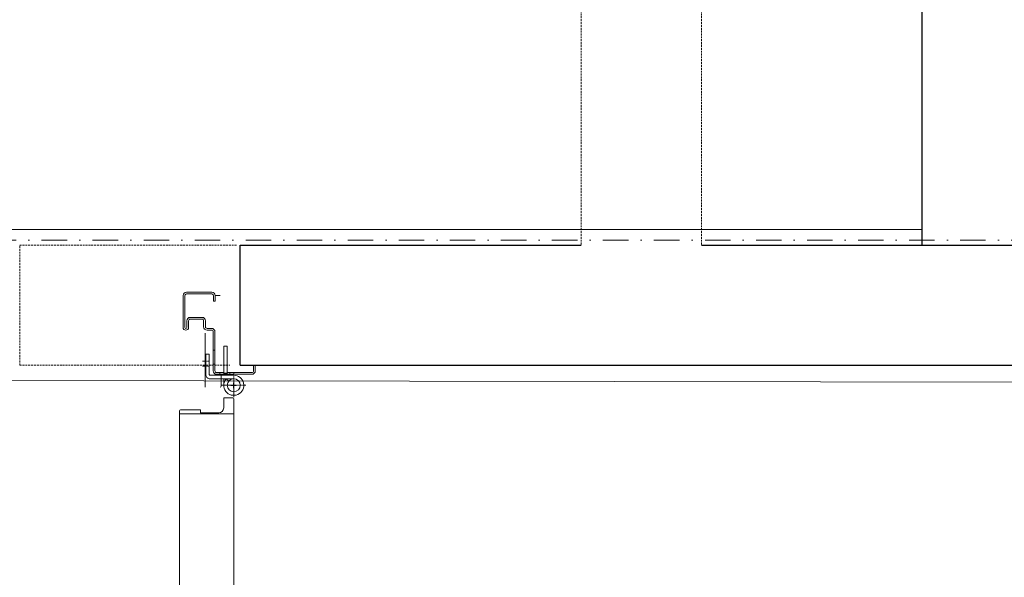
# Model space of a CAD drawing. Header units: millimetres. Extents: x -1893473 to 942156, y -568027 to 942944.
# Tile 232 of 256: x 158537 to 159519, y -465076 to -464519. Entities that reach past the tile are written whole.
import ezdxf
from ezdxf.enums import TextEntityAlignment as Align

# ---------------------------------------------------------------- set-up
doc = ezdxf.new("R2010")
doc.units = ezdxf.units.MM
doc.header["$LTSCALE"] = 0.2
for name, pattern in [('CENTER', [0.6, 0.375, -0.075, 0.075, -0.075]), ('DASHDOT', [25.4, 12.7, -6.35, 0, -6.35]), ('Hidden Line', [391.222223, 282.222223, -109]), ('HIDDEN2', [4.7625, 3.175, -1.5875])]:
    doc.linetypes.add(name, pattern=pattern)
doc.layers.get('0').update_dxf_attribs({"lineweight": 0})
for name, color, linetype, lineweight in [('!! 0_ Istn-sciany', 7, 'Continuous', 30), ('!! 0_Opis_pom', 9, 'Continuous', 13), ('!! 0_Osie', 1, 'DASHDOT', 13), ('!! 1_OPIS POM NOWE', 140, 'Continuous', 5), ('!! 2_Drzwi - nowe remont', 33, 'Continuous', 9), ('!! 2_proj ściany remont', 63, 'Continuous', 30), ('P-Opis nadproża', 150, 'Continuous', 9), ('P-Osie', 1, 'DASHDOT', 18)]:
    doc.layers.add(name, color=color, linetype=linetype, lineweight=lineweight)
doc.layers.add('!! 2_WYBURZENIA DO REMONTU', color=7, linetype='Continuous', lineweight=0, true_color=0x4d4d4d, plot=False)
doc.layers.add('Powierzchnia', color=140, linetype='Continuous', lineweight=5, plot=False)
doc.styles.add('ARIAL', font='tahoma.ttf')

# ---------------------------------------------------------------- blocks, each defined once
blk = doc.blocks.new('zaw-dr-90-p')
at = {"color": 2, "linetype": 'CENTER', "ltscale": 0.2}
for p, q in [((24.5, 24), (31, 24)), ((0, 12), (0, -12)), ((24.5, 19), (31, 19)), ((12, 0), (-12, 0))]:
    blk.add_line(p, q, dxfattribs=at)
at = {"ltscale": 0.2}
for p, q in [((10, 12), (6.5, 12)), ((10, 0), (10, 6.5))]:
    blk.add_line(p, q, dxfattribs=at)
blk.add_lwpolyline([(0, 6.5), (23.5, 6.5, 0.414214), (28, 11), (28, 31), (24.5, 31), (24.5, 11, -0.414214), (23.5, 10), (0, 10, 4.561698), (7.6, 6.5), (4.94, 4.22)], format="xyb", dxfattribs=at)
blk.add_lwpolyline([(10, 10), (10, 39), (6.5, 39), (6.5, 10)], dxfattribs=at)
blk.add_lwpolyline([(-0.25, -0.25), (-2.5, -0.25), (-2.5, 0.25), (-0.25, 0.25), (-0.25, 2.5), (0.25, 2.5), (0.25, 0.25), (2.75, 0.25), (2.75, -0.25), (0.25, -0.25), (0.25, -2.75), (-0.25, -2.75)], close=True)
blk.add_circle((0, 0), 6.5, dxfattribs=at)
blk = doc.blocks.new('drzwi 90- sc 12')
for p, q in [((-13614.925, 20411.357), (-13614.918, 20313.772)), ((-13620.325, 20410.157), (-13620.318, 20313.772)), ((-13620.323, 20313.472), (-13620.323, 20317.97)), ((-13614.923, 20312.272), (-13614.923, 20317.97)), ((-13614.923, 20313.772), (-13620.323, 20313.772)), ((-13618.22, 20313.372), (-13620.223, 20313.372)), ((-13618.22, 20313.672), (-13618.22, 20313.372)), ((-13618.22, 20313.672), (-13616.42, 20313.672)), ((-13615.92, 20313.172), (-13615.92, 20312.172)), ((-13615.92, 20312.172), (-13615.023, 20312.172)), ((-13617.77, 20311.119), (-13617.77, 20305.719)), ((-13617.77, 20311.119), (-13617.77, 20305.719)), ((-13616.17, 20309.922), (-13616.17, 20311.019)), ((-13616.17, 20309.922), (-13617.37, 20309.922)), ((-13616.77, 20301.962), (-13616.27, 20301.962))]:
    blk.add_line(p, q)
at = {"ltscale": 0.2}
blk.add_lwpolyline([(-13615.92, 20309.642), (-13616.63, 20309.642, 0.414214), (-13616.79, 20309.482), (-13616.79, 20305.582, -0.414214), (-13617.13, 20305.242), (-13617.58, 20305.242, 0.414214), (-13617.74, 20305.082), (-13617.74, 20304.482, -0.414214), (-13618.08, 20304.142), (-13619.26, 20304.142, -0.414214), (-13619.6, 20304.482), (-13619.6, 20305.147, 1), (-13619.79, 20305.147), (-13619.79, 20301.962, 0.414214), (-13619.63, 20301.802), (-13617.11, 20301.802, 0.414214), (-13616.95, 20301.962), (-13616.95, 20302.522), (-13616.77, 20302.522), (-13616.77, 20301.962, -0.414214), (-13617.11, 20301.622), (-13619.63, 20301.622, -0.414214), (-13619.97, 20301.962), (-13619.97, 20305.147, -1), (-13619.42, 20305.147), (-13619.42, 20304.482, 0.414214), (-13619.26, 20304.322), (-13618.08, 20304.322, 0.414214), (-13617.92, 20304.482), (-13617.92, 20305.082, -0.414214), (-13617.58, 20305.422), (-13617.13, 20305.422, 0.414214), (-13616.97, 20305.582), (-13616.97, 20309.482, -0.414214), (-13616.63, 20309.822), (-13613.11, 20309.822, -0.414214), (-13612.77, 20309.482), (-13612.77, 20308.922), (-13612.95, 20308.922), (-13612.95, 20309.482, 0.414214), (-13613.11, 20309.642), (-13615.57, 20309.642)], format="xyb", dxfattribs=at)
blk.add_lwpolyline([(-13615.57, 20309.642), (-13615.32, 20309.642), (-13615.32, 20309.822), (-13616.32, 20309.822), (-13616.32, 20309.642), (-13615.92, 20309.642)])
blk.add_lwpolyline([(-13616.79, 20308.822), (-13616.97, 20308.822), (-13616.97, 20307.422), (-13616.79, 20307.422)], close=True)
at = {"lineweight": 30}
for points in [[(-13614.27, 20308.924), (-13609.27, 20308.924)], [(-13614.27, 20308.924), (-13614.27, 20296.924)]]:
    blk.add_lwpolyline(points, dxfattribs=at)
at = {"linetype": 'Hidden Line', "lineweight": 9, "ltscale": 0.05}
blk.add_arc((-13615.496, 20305.137), 99.116, 94.80054, 177.69442, dxfattribs=at)
for centre, radius, start, end in [((-13620.223, 20313.472), 0.1, 180, 270), ((-13616.42, 20313.172), 0.5, 0, 90), ((-13615.023, 20312.272), 0.1, 270, 0), ((-13616.27, 20311.019), 0.1, 0, 90)]:
    blk.add_arc(centre, radius, start, end)
at = {"xscale": 0.09999999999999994, "yscale": 0.09999999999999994, "zscale": 0.09999999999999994, "rotation": 180.0000000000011}
blk.add_blockref('zaw-dr-90-p', (-13614.92, 20310.922), dxfattribs=at)
blk = doc.blocks.new('BLOK OSI')
at = {"layer": 'P-Osie'}
blk.add_lwpolyline([(48639.258, -194702.088), (55442.285, -194702.088)], dxfattribs=at)
blk = doc.blocks.new('A$C2EB40A8D')
at = {"layer": '!! 0_ Istn-sciany'}
for points in [[(-4911.12989, 29657.51397), (-4571.12989, 29657.51397)], [(-4911.12989, 29537.51397), (-4911.12989, 29657.51397)], [(-4451.12989, 29657.51397), (-3801.12989, 29657.51397)], [(-4911.12989, 29537.51397), (-3801.12989, 29537.51397)]]:
    blk.add_lwpolyline(points, dxfattribs=at)
at = {"layer": '!! 2_proj ściany remont'}
blk.add_lwpolyline([(-4231.12989, 29657.51397), (-4231.12989, 32537.51397)], dxfattribs=at)
at = {"layer": '!! 2_WYBURZENIA DO REMONTU', "linetype": 'HIDDEN2', "ltscale": 3}
for points in [[(-4571.12989, 32537.51397), (-4571.12989, 29657.51397)], [(-4451.12989, 32537.51397), (-4451.12989, 29657.51397)], [(-5131.12989, 29657.51397), (-4914.62267, 29657.51397)], [(-5131.12989, 29537.51397), (-5131.12989, 29657.51397)], [(-5131.12989, 29537.51397), (-4921.63456, 29537.51397)]]:
    blk.add_lwpolyline(points, dxfattribs=at)
at = {"layer": 'Powierzchnia'}
for points in [[(-6131.12989, 29672.91225), (-4231.12989, 29672.91225), (-4231.12989, 32552.91225), (-6481.12989, 32552.91225), (-6481.12989, 29842.91225), (-6131.12989, 29842.91225)], [(-14708.59354, 29537.51397), (9173.87011, 29499.21858), (9173.87011, 26755.02825), (-12888.59354, 26793.32364), (-12888.59354, 27837.51397), (-14708.59354, 27837.51397)]]:
    blk.add_lwpolyline(points, close=True, dxfattribs=at)
at = {"layer": '!! 0_Osie', "xscale": 10, "yscale": 10, "zscale": 10}
blk.add_blockref('BLOK OSI', (-516748.24414, 1976683.397), dxfattribs=at)
at = {"layer": '!! 2_Drzwi - nowe remont', "xscale": -10, "yscale": 10, "zscale": 10, "rotation": 180}
blk.add_blockref('drzwi 90- sc 12', (131231.56715, 232626.75737), dxfattribs=at)
at = {"layer": '!! 0_Opis_pom', "ltscale": 0.7, "style": 'ARIAL'}
for tag, p in [('B1,21', (-891.77727, 31796.97458)), ('A1,16', (-13651.31084, 31587.95236)), ('B1,19', (-5798.61305, 31587.22944)), ('B1/17', (-9701.43347, 31565.05244)), ('1,23', (10805.41388, 31565.05244)), ('1,22', (4526.58954, 31507.65132)), ('A1,1', (-16866.13618, 31459.3792)), ('B1,18', (-7791.62894, 31330.08444)), ('B1,20', (-2961.4347, 31167.05787)), ('A1,6', (-19287.17717, 30923.71998)), ('B1,1', (14135.63445, 30913.92963)), ('B1,3', (17346.74696, 30023.81022)), ('B1,4', (29817.71501, 29157.67457)), ('A1,5', (-23454.5385, 28820.77901)), ('A1,2', (-17502.57721, 28602.57524)), ('B1,2D', (2616.16402, 28559.52261)), ('A1,15', (-13651.31084, 28261.46046)), ('B1,4', (29883.58177, 28158.35876)), ('B1,2B', (18801.54781, 27650.12382)), ('B1,2A', (13086.7373, 27376.04393)), ('A1,3', (-16846.27912, 25980.40356)), ('B1,8', (9089.53994, 25356.27639)), ('B1,6', (31915.87888, 23754.79829)), ('A1,4', (-24010.17576, 23559.17399)), ('B1,14', (-11621.32288, 23261.44183)), ('B1,13', (-3080.55208, 22924.09997)), ('B1,5', (29245.49088, 22896.69268)), ('B1,10', (3982.60923, 22874.21277)), ('B1,9', (5634.43488, 22623.92098)), ('B1,2C', (13327.26639, 22378.5328)), ('B1,7', (16398.41175, 22348.28836)), ('B1,11', (5553.20442, 20939.83877)), ('B1,12', (3693.27174, 20628.72148)), ('C1,3', (5969.08376, 16336.01084)), ('C1,2', (11955.93711, 11671.55655)), ('C1,1', (15659.17205, 11415.94196)), ('C1,4', (5140.00888, 9205.5831)), ('C1,5', (5680.4486, 6154.54995)), ('C1,10', (16327.05085, 6080.66085)), ('C1,9', (16526.57171, 3173.45283)), ('C1,6', (6367.37903, 2771.84181)), ('D0,18', (-1981.87701, -110.73158)), ('D0,7', (-13531.42299, -1159.67649)), ('C1,7', (7275.77161, -1303.00991)), ('D0,17', (2064.87671, -1345.69113)), ('D0,3', (-9324.21674, -1442.63631)), ('D0,6', (-17529.61851, -1957.37463)), ('D0,10', (-21369.4432, -2140.60378)), ('D,09', (-12990.08379, -2746.32902)), ('D0,2', (-5516.19514, -3101.87722)), ('D0,16', (2266.73061, -3284.15369)), ('D0,8', (-14357.79539, -3567.69719)), ('D0,5', (-10461.54478, -3629.26575)), ('D0,4', (-8396.53404, -4353.7937)), ('D0,15', (1974.41895, -5205.84774)), ('D0,1', (-5633.49598, -5662.48534)), ('D0,11', (-23334.09291, -6045.78706)), ('D0,12', (-22436.85763, -9302.9678)), ('D0,13', (-22436.85763, -11581.16526)), ('D0,14', (-13645.94445, -11884.57769))]:
    blk.add_attdef(tag, text='', height=119.68, dxfattribs=at).set_placement(p, align=Align.MIDDLE_CENTER)
at = {"layer": '!! 1_OPIS POM NOWE', "style": 'ARIAL'}
for tag, p in [('C1.7A', (7769.3756, 685.765)), ('C1.7C', (7655.80151, -2045.04756)), ('C1.8B', (10935.93068, -2107.41983)), ('C1.8A', (13897.39715, -2120.69016)), ('C1.7B', (8274.43201, -3270.18959)), ('E1.2', (16701.02923, -5331.07351)), ('E1.5E', (21974.23379, -5463.99012)), ('E1.5D', (24989.27391, -5785.36474)), ('E1.1', (8357.81567, -5851.01076)), ('E1.5C', (25222.53959, -6394.64172)), ('E1.5B', (27694.70831, -7009.86571)), ('E1.6', (5279.46063, -8141.28746)), ('E1.5A', (25547.9555, -8495.18994)), ('E1.5G', (23977.19473, -9792.46695)), ('E1.5F', (22414.7084, -9822.66389)), ('E1,4', (13935.69867, -10458.20073)), ('E1.5L', (28030.8296, -11267.7725)), ('E1.3', (5639.18862, -11994.01941)), ('E1.5H', (23988.49716, -12231.38049)), ('E1.5K', (27714.73934, -12977.98364)), ('E1.5I', (22290.68736, -13989.9049)), ('E1.5J', (27095.71534, -16088.17469))]:
    blk.add_attdef(tag, text='', height=119.68, dxfattribs=at).set_placement(p, align=Align.MIDDLE_CENTER)

msp = doc.modelspace()

# ---------------------------------------------------------------- block references
at = {"layer": 'P-Opis nadproża', "color": 4}
msp.add_blockref('A$C2EB40A8D', (163667.94092, -494401.63474), dxfattribs=at)

doc.saveas('drawing.dxf')
